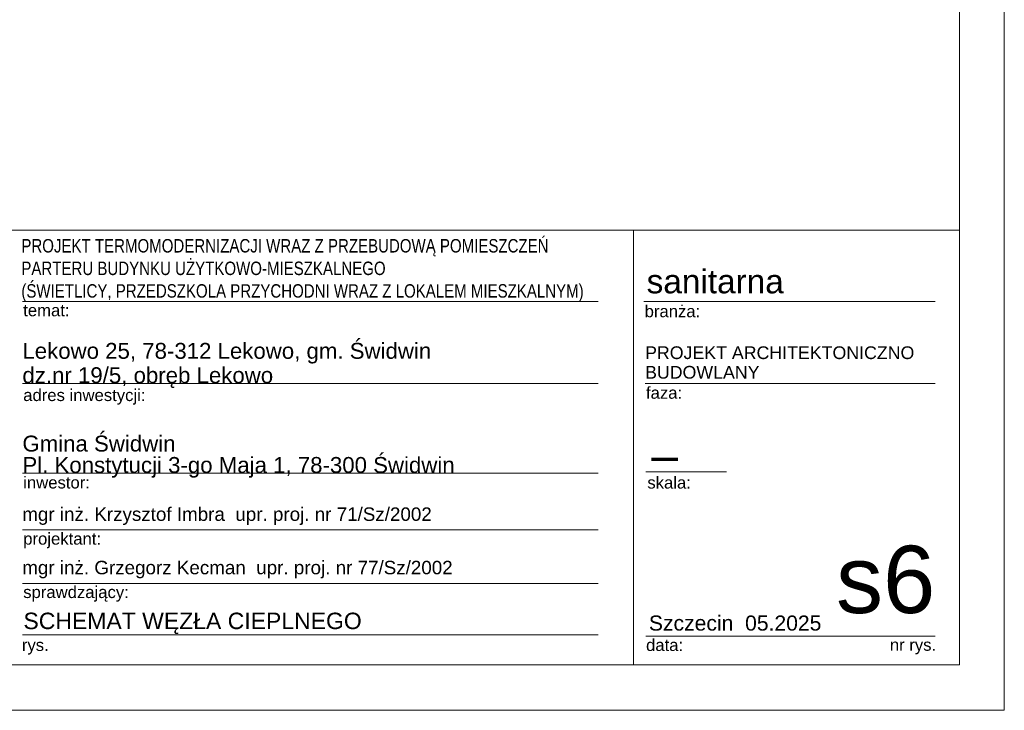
# Model space of a CAD drawing. Header units: millimetres. Extents: x 11633 to 96114, y -4650 to 25050.
# Tile 3 of 25: x 82944 to 96114, y -4650 to 4585. Entities that reach past the tile are written whole.
import ezdxf

# ---------------------------------------------------------------- set-up
doc = ezdxf.new("R2010")
doc.units = ezdxf.units.MM
doc.layers.add('_TABELA', color=7, linetype='Continuous')
for name, color, linetype, lineweight in [('ARCH TABELA_Nr_Pióra__1', 252, 'Continuous', 25), ('ARCH TABELA_Nr_Pióra__21', 252, 'Continuous', 9), ('ARCH TABELA_Nr_Pióra__7', 252, 'Continuous', 13)]:
    doc.layers.add(name, color=color, linetype=linetype, lineweight=lineweight)
doc.styles.add('GENERATED_STYLE_5', font='txt')
doc.styles.add('GENERATED_STYLE_7', font='arial.ttf')
doc.styles.add('GENERATED_STYLE_9', font='arial.ttf')

msp = doc.modelspace()

# ---------------------------------------------------------------- linework, layer by layer
at = {"layer": '_TABELA', "color": 7, "lineweight": 15}
for p, q in [((96114, 25050), (96114, -4650)), ((95514, -4040), (95514, 24440)), ((56614, -4040), (95514, -4040)), ((54114, -4650), (96114, -4650))]:
    msp.add_line(p, q, dxfattribs=at)
at = {"layer": 'ARCH TABELA_Nr_Pióra__21', "color": 0, "linetype": 'Continuous'}
for p, q in [((78014, 1772), (95514, 1772)), ((91152, 1772), (91152, -4040)), ((95514, 1772), (95514, -4040)), ((82980, 815), (90680, 815)), ((91292, 815), (95191, 815)), ((82980, -278), (90680, -278)), ((91309, -278), (95191, -278)), ((82980, -1478), (90680, -1478)), ((91321, -1461), (92400, -1461)), ((82980, -2238), (90680, -2238)), ((82980, -2953), (90680, -2953)), ((82980, -3640), (90680, -3640)), ((91321, -3657), (93603, -3657)), ((93603, -3657), (95191, -3657)), ((95514, -4040), (82908, -4040))]:
    msp.add_line(p, q, dxfattribs=at)

# ---------------------------------------------------------------- texts
at = {"layer": 'ARCH TABELA_Nr_Pióra__1', "color": 0, "linetype": 'Continuous', "insert": (82966, 814), "char_height": 180, "width": 12247.06, "attachment_point": 7, "line_spacing_factor": 1.005757, "style": 'GENERATED_STYLE_5'}
msp.add_mtext('\\pt22543.1;\\fArial|b0|i0|c238;\\W0.8;PROJEKT TERMOMODERNIZACJI WRAZ Z PRZEBUDOWĄ POMIESZCZEŃ \\PPARTERU BUDYNKU UŻYTKOWO-MIESZKALNEGO\\P(ŚWIETLICY, PRZEDSZKOLA PRZYCHODNI WRAZ Z LOKALEM MIESZKALNYM)', dxfattribs=at)
at = {"layer": 'ARCH TABELA_Nr_Pióra__1', "color": 0, "linetype": 'Continuous', "insert": (82994, -3344), "char_height": 220, "attachment_point": 1, "style": 'GENERATED_STYLE_9'}
msp.add_mtext('SCHEMAT WĘZŁA CIEPLNEGO', dxfattribs=at)
at = {"layer": 'ARCH TABELA_Nr_Pióra__21', "color": 0, "linetype": 'Continuous', "insert": (82980, -1540), "char_height": 212.77, "attachment_point": 7, "line_spacing_factor": 0.807442, "style": 'GENERATED_STYLE_7'}
msp.add_mtext('{Gmina Świdwin\\PPl. Konstytucji 3-go Maja 1, 78-300 Świdwin}', dxfattribs=at)
at = {"layer": 'ARCH TABELA_Nr_Pióra__7', "color": 0, "linetype": 'Continuous', "attachment_point": 1, "style": 'GENERATED_STYLE_7'}
for s, insert, char_height, width in [('sanitarna', (91330, 1245), 319.2, 3639.4), ('mgr inż. Krzysztof Imbra  \\fArial|b0|i0|c238;upr. proj. nr 71/Sz/2002', (82978, -1937), 180, 6421.97), ('mgr inż. Grzegorz Kecman  \\fArial|b0|i0|c238;upr. proj. nr 77/Sz/2002', (82978, -2651), 180, 6421.97)]:
    msp.add_mtext(s, dxfattribs=dict(at, insert=insert, char_height=char_height, width=width))
at = {"layer": 'ARCH TABELA_Nr_Pióra__7', "color": 0, "linetype": 'Continuous', "style": 'GENERATED_STYLE_7'}
for s, insert, char_height, attachment_point in [('{branża:}', (91303, 766), 159.6, 1), ('{temat:}', (82991, 779), 159.6, 1), ('{adres inwestycji:}', (82991, -355), 159.58, 1), ('{faza:}', (91321, -324), 159.6, 1), ('\\W2.6;-', (91328, -1050), 400, 1), ('{inwestor:}', (82991, -1524), 159.58, 1), ('{skala:}', (91339, -1525), 159.6, 1), ('{projektant:}', (82991, -2275), 159.58, 1), ('s6', (95191, -2449), 900, 3), ('sprawdzający:', (82991, -2989), 159.58, 1), ('{Szczecin  05.2025}', (91360, -3382), 202.13, 1), ('{data:}', (91322, -3697), 159.6, 1), ('{rys.}', (82973, -3697), 159.6, 1), ('{nr rys.}', (94583, -3694), 159.6, 1)]:
    msp.add_mtext(s, dxfattribs=dict(at, insert=insert, char_height=char_height, attachment_point=attachment_point))
for s, insert, char_height, attachment_point, line_spacing_factor in [('{Lekowo 25, 78-312 Lekowo, gm. Świdwin\\Pdz.nr 19/5, obręb Lekowo}', (82980, -340), 212.77, 7, 0.918867), ('{PROJEKT ARCHITEKTONICZNO\\PBUDOWLANY}', (91309, 217), 170, 1, 0.923713)]:
    msp.add_mtext(s, dxfattribs=dict(at, insert=insert, char_height=char_height, attachment_point=attachment_point, line_spacing_factor=line_spacing_factor))

doc.saveas('drawing.dxf')
